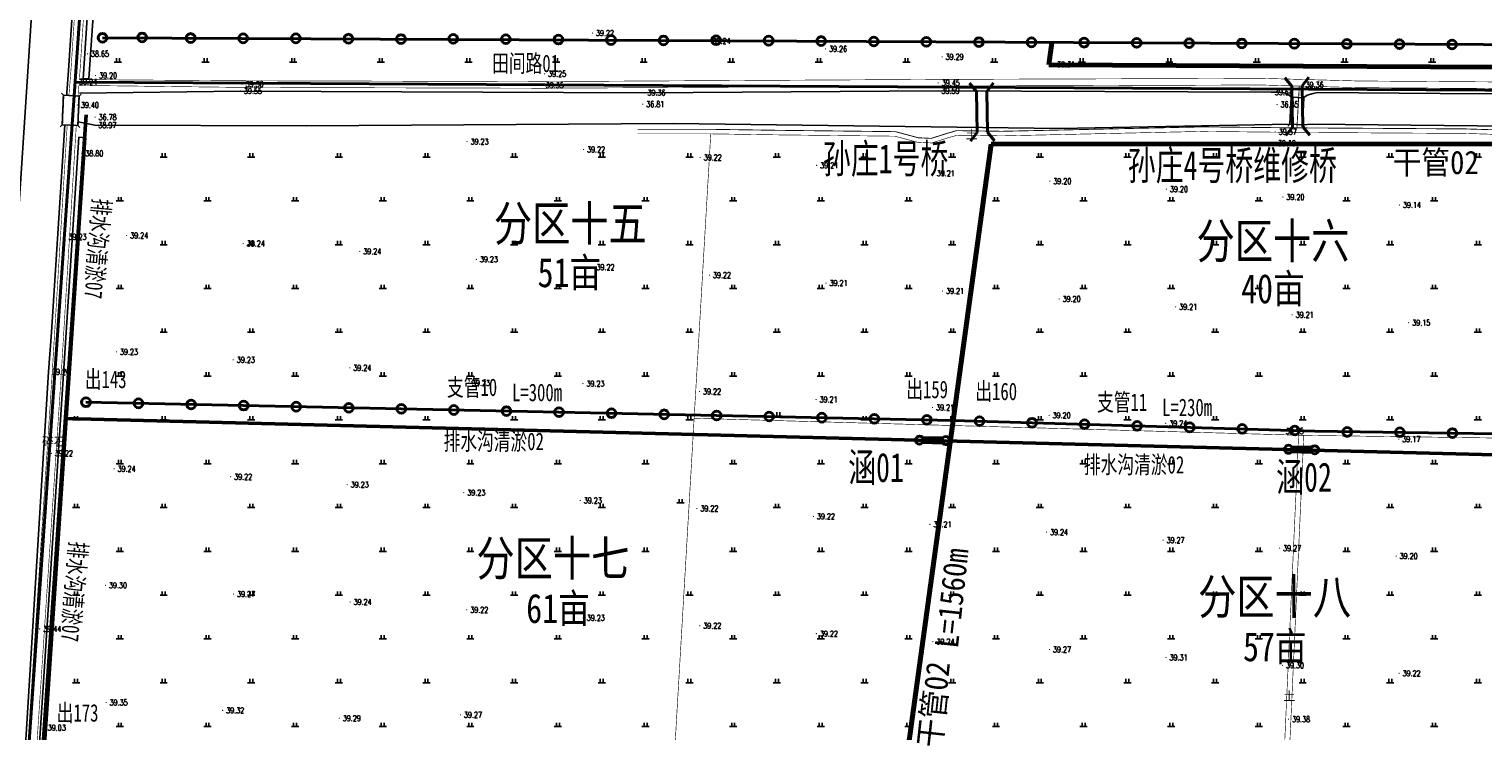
# Model space of a CAD drawing. Extents: x 464172 to 473094, y 3847158 to 3855433.
# Tile 18 of 98: x 466100 to 466597, y 3850614 to 3850854. Entities that reach past the tile are written whole.
import ezdxf
from ezdxf.enums import TextEntityAlignment as Align

# ---------------------------------------------------------------- set-up
doc = ezdxf.new("R2010")
doc.units = 0
for name, pattern in [('X1', [5, 4, -1]), ('X2', [10, 8, -2]), ('X3', [5, 4, -1]), ('X31', [1.8, 1.2, -0.6])]:
    doc.linetypes.add(name, pattern=pattern)
doc.layers.get('0').update_dxf_attribs({"linetype": 'CONTINUOUS'})
doc.layers.add('ASSIST', color=7, linetype='CONTINUOUS', plot=False)
for name, color, linetype in [('DLSS', 4, 'CONTINUOUS'), ('DMTZ', 3, 'CONTINUOUS'), ('GCD', 9, 'CONTINUOUS'), ('SXSS', 5, 'CONTINUOUS'), ('ZBTZ', 8, 'CONTINUOUS'), ('排水沟', 5, 'CONTINUOUS'), ('道路', 4, 'CONTINUOUS')]:
    doc.layers.add(name, color=color, linetype=linetype)
for name, color, linetype, lineweight in [('出水口', 3, 'CONTINUOUS', 30), ('干管', 1, 'CONTINUOUS', 30), ('支管', 3, 'CONTINUOUS', 30)]:
    doc.layers.add(name, color=color, linetype=linetype, lineweight=lineweight)
doc.styles.add('HZ', font='rs.shx', dxfattribs={"width": 0.8, "bigfont": 'hztxt.shx'})
doc.styles.get("Standard").update_dxf_attribs({"font": 'rs.shx', "bigfont": 'hztxt.shx'})
doc.styles.add('黑体', font='simhei.ttf')
doc.linetypes.add('10411', pattern='A,2,[150,AAA.SHX,S=1,R=0,X=0,Y=1],2,[151,AAA.SHX,S=1,R=0,X=0,Y=3],1e-11', length=4)
doc.linetypes.add('712B', pattern='A,4,-1,4,-1,4,-1,[167,AAA.SHX,S=0.5,R=0,X=0,Y=0],8,[168,AAA.SHX,S=0.5,R=0,X=0,Y=0],-1', length=24)

# ---------------------------------------------------------------- blocks, each defined once
blk = doc.blocks.new('GC200')
at = {"linetype": 'Continuous', "const_width": 0.2, "flags": 128}
blk.add_lwpolyline([(-0.1, 0, 1), (0.1, 0, 1)], format="xyb", close=True, dxfattribs=at)
blk = doc.blocks.new('gc119')
for p, q in [((-1.25, 0), (1.25, 0)), ((-0.5, 1.3), (-0.5, 0)), ((0.5, 1.3), (0.5, 0))]:
    blk.add_line(p, q)
blk = doc.blocks.new('1243124123')
at = {"layer": 'ASSIST', "color": 8, "linetype": 'Continuous', "flags": 128}
for points in [[(117.16, -299.84), (117.59, -289.76), (122.95, -289.99), (122.53, -300.07)], [(537.52, -299.6), (537.99, -290.34), (542.29, -290.56), (541.82, -299.82)]]:
    blk.add_lwpolyline(points, close=True, dxfattribs=at)
at = {"layer": 'DLSS', "color": 8, "linetype": 'X2', "const_width": 0.2, "flags": 128}
for points in [[(132.09, -73.33), (132.88, -73.38), (132.94, -73.64), (132.2, -86.78), (129.34, -141.14), (120.15, -281.27), (119.54, -288.87), (119.48, -289.84)], [(123.02, -284.37), (179.83, -284.78), (281.5, -285.05), (417.12, -284.3), (527.73, -283.94), (561.15, -284.85), (714.58, -285.9), (778.15, -285.97), (868.6, -288.05), (884.47, -288.39)], [(61.33, -1157.61), (77.06, -936.6), (83.37, -865.99), (92.48, -705.64), (93.41, -696.15), (105.6, -508.68), (113.49, -388.89), (118.87, -299.91)], [(533.62, -557.72), (533.68, -556.91), (540.51, -406.11)]]:
    blk.add_lwpolyline(points, dxfattribs=at)
at = {"layer": 'DLSS', "color": 8, "linetype": 'Continuous', "const_width": 0.2, "flags": 128}
for points in [[(893.98, -125.66), (773.28, -117.29), (567.36, -103.23), (485.48, -97.16), (326.65, -85.7), (182.32, -74.99), (137.51, -73.31), (136.35, -73.49), (135.88, -73.71), (135.31, -86.95), (132.44, -141.32), (123.25, -281.49), (123.02, -284.37)], [(122.86, -286.36), (122.64, -289.09), (122.59, -289.97)], [(122.86, -286.36), (179.81, -287.06), (281.51, -287.33), (417.13, -286.58), (527.7, -286.22), (561.11, -287.13), (714.57, -288.18), (778.12, -288.25), (868.55, -290.33), (882.52, -290.45), (884.3, -290.62), (884.74, -290.86), (884.7, -291.69)], [(121.98, -300.05), (116.59, -389.08), (108.7, -508.88), (108.46, -512.58)], [(314.24, -302.94), (338.66, -302.94), (361.61, -303.29), (402.26, -303.75), (410, -305.83), (414.91, -306.07), (420.16, -304.4), (423.6, -303.41), (438.9, -303.64), (507.71, -302.11), (539.31, -302.45), (567.6, -302.63), (597.62, -302.81), (615.93, -303.38)], [(527.13, -698.86), (527.13, -698.86), (527.13, -698.86), (530.04, -628.64), (535.45, -557.02), (542.29, -406.19)]]:
    blk.add_lwpolyline(points, dxfattribs=at)
at = {"layer": 'DLSS', "color": 8, "linetype": 'X3', "const_width": 0.3, "flags": 128}
for points in [[(539.94, -300.9), (540.75, -286.58)], [(314.24, -301.39), (338.67, -301.39), (361.63, -301.73), (402.47, -302.2), (410.24, -304.28), (414.71, -304.51), (419.71, -302.92), (423.39, -301.85), (438.89, -302.08), (507.7, -300.56), (539.32, -300.9), (567.61, -301.07), (597.65, -301.26), (615.99, -301.82), (634.75, -302.76), (669.12, -302.22), (698.29, -302.06), (739.16, -302.8), (805.25, -301.73), (859.51, -304.57), (865.41, -306.12), (869.49, -306.74), (871.75, -306.22), (876.63, -304.59), (884.12, -303.67)]]:
    blk.add_lwpolyline(points, dxfattribs=at)
at = {"layer": 'DMTZ', "color": 8, "linetype": '10411', "flags": 128}
for points in [[(115.88, -121.01), (115.88, -121.01), (90.44, -508.28), (81.7, -695.1), (80.63, -704.33), (78.18, -725.44), (68.48, -862.65), (59.11, -957.06), (46.87, -1144.14)], [(118.7, -289.81), (118.76, -288.82), (119.37, -281.21), (128.56, -141.09), (129.18, -121.48)], [(537.99, -290.34), (537.31, -289.72), (536.5, -289.29), (535.12, -288.82), (533.43, -288.63), (531.16, -288.69), (417.04, -288.19), (316.37, -288.85), (178.18, -288.28), (123.04, -289)], [(884.36, -291.67), (881.85, -291.32), (875.68, -291.03), (798.86, -289.65), (697.33, -289.35), (588.98, -289.17), (546.93, -288.82), (545.49, -289.12), (543.44, -289.76), (542.3, -290.47)], [(91.52, -705.6), (92.63, -696.09), (104.82, -508.62), (112.47, -384.47), (113.52, -370.88), (118.05, -299.88)], [(122.58, -298.84), (128.34, -299.95), (200.83, -300.15), (326.49, -299.35), (458.81, -301.15), (537.52, -299.6)], [(541.82, -299.82), (545.21, -299.67), (669.29, -300.84), (828.88, -301.29), (879.84, -301.25), (884.05, -301.12), (884.05, -301.12)]]:
    blk.add_lwpolyline(points, dxfattribs=at)
at = {"layer": 'SXSS', "color": 8, "linetype": 'Continuous'}
for p, q in [((117.59, -289.76), (116.91, -289.03)), ((117.59, -289.76), (122.95, -289.99)), ((122.95, -289.99), (123.69, -289.31)), ((537.99, -290.34), (537.32, -289.6)), ((537.99, -290.34), (542.29, -290.56)), ((542.29, -290.56), (543.03, -289.89)), ((117.16, -299.84), (116.43, -300.52)), ((117.16, -299.84), (122.53, -300.07)), ((122.53, -300.07), (123.2, -300.8)), ((537.52, -299.6), (536.78, -300.27)), ((537.52, -299.6), (541.82, -299.82)), ((541.82, -299.82), (542.49, -300.56))]:
    blk.add_line(p, q, dxfattribs=at)
at = {"layer": 'SXSS', "color": 8, "linetype": 'Continuous', "flags": 128}
for points, elevation in [([(137.41, -121.81), (126.25, -284.08), (124.34, -284.06), (135.5, -113.39), (136.98, -91.22), (139.1, -91.28), (137.75, -112.66)], 38.82), ([(122.84, -304.1), (109.44, -511.74), (111.42, -511.87), (125.22, -304.27)], 39.25)]:
    blk.add_lwpolyline(points, close=True, dxfattribs=dict(at, elevation=elevation))
at = {"layer": 'SXSS', "color": 8, "linetype": 'X31'}
for points in [[(117.16, -299.84), (117.59, -289.76)], [(122.95, -289.99), (122.53, -300.07)], [(537.52, -299.6), (537.99, -290.34)], [(542.29, -290.56), (541.82, -299.82)]]:
    blk.add_lwpolyline(points, dxfattribs=at)
at = {"layer": 'ZBTZ', "color": 8, "linetype": 'Continuous', "const_width": 0.2, "flags": 128}
for points in [[(339.23, -302.95), (325.83, -532.12)], [(542.29, -406.19), (333.54, -400.35)], [(542.29, -406.19), (650.86, -407.7), (649.5, -458.13)]]:
    blk.add_lwpolyline(points, dxfattribs=at)
at = {"layer": 'GCD', "color": 8, "linetype": 'Continuous'}
ref = blk.add_blockref('GC200', (298.71, -268.43, 39.22), dxfattribs=at)
ref.add_attrib('height', '39.22', dxfattribs={"linetype": 'Continuous', "height": 2, "style": 'HZ', "width": 0.8}).set_placement((299.91, -268.43), align=Align.MIDDLE_LEFT)
ref = blk.add_blockref('GC200', (338.62, -271.14, 39.24), dxfattribs=at)
ref.add_attrib('height', '39.24', dxfattribs={"linetype": 'Continuous', "height": 2, "style": 'HZ', "width": 0.8}).set_placement((339.82, -271.14), align=Align.MIDDLE_LEFT)
ref = blk.add_blockref('GC200', (378.53, -273.86, 39.26), dxfattribs=at)
ref.add_attrib('height', '39.26', dxfattribs={"linetype": 'Continuous', "height": 2, "style": 'HZ', "width": 0.8}).set_placement((379.73, -273.86), align=Align.MIDDLE_LEFT)
ref = blk.add_blockref('GC200', (125.81, -275.54, 38.65), dxfattribs=at)
ref.add_attrib('height', '38.65', dxfattribs={"linetype": 'Continuous', "height": 2, "style": 'HZ', "width": 0.8}).set_placement((127.01, -275.54), align=Align.MIDDLE_LEFT)
ref = blk.add_blockref('GC200', (418.44, -276.57, 39.29), dxfattribs=at)
ref.add_attrib('height', '39.29', dxfattribs={"linetype": 'Continuous', "height": 2, "style": 'HZ', "width": 0.8}).set_placement((419.64, -276.57), align=Align.MIDDLE_LEFT)
ref = blk.add_blockref('GC200', (456.58, -279.17, 39.31), dxfattribs=at)
ref.add_attrib('height', '39.31', dxfattribs={"linetype": 'Continuous', "height": 2, "style": 'HZ', "width": 0.8}).set_placement((457.78, -279.17), align=Align.MIDDLE_LEFT)
ref = blk.add_blockref('GC200', (128.58, -282.98, 39.2), dxfattribs=at)
ref.add_attrib('height', '39.20', dxfattribs={"linetype": 'Continuous', "height": 2, "style": 'HZ', "width": 0.8}).set_placement((129.78, -282.98), align=Align.MIDDLE_LEFT)
ref = blk.add_blockref('GC200', (282.34, -282.4, 39.25), dxfattribs=at)
ref.add_attrib('height', '39.25', dxfattribs={"linetype": 'Continuous', "height": 2, "style": 'HZ', "width": 0.8}).set_placement((283.54, -282.4), align=Align.MIDDLE_LEFT)
ref = blk.add_blockref('GC200', (121.73, -285.15, 39.24), dxfattribs=at)
ref.add_attrib('height', '39.24', dxfattribs={"linetype": 'Continuous', "height": 2, "style": 'HZ', "width": 0.8}).set_placement((122.93, -285.15), align=Align.MIDDLE_LEFT)
ref = blk.add_blockref('GC200', (178.18, -288.28, 39.55), dxfattribs=at)
ref.add_attrib('height', '39.55', dxfattribs={"linetype": 'Continuous', "height": 2, "style": 'HZ', "width": 0.8}).set_placement((179.38, -288.28), align=Align.MIDDLE_LEFT)
ref = blk.add_blockref('GC200', (178.75, -285.92, 39.3), dxfattribs=at)
ref.add_attrib('height', '39.30', dxfattribs={"linetype": 'Continuous', "height": 2, "style": 'HZ', "width": 0.8}).set_placement((179.95, -285.92), align=Align.MIDDLE_LEFT)
ref = blk.add_blockref('GC200', (281.5, -286.32, 39.35), dxfattribs=at)
ref.add_attrib('height', '39.35', dxfattribs={"linetype": 'Continuous', "height": 2, "style": 'HZ', "width": 0.8}).set_placement((282.7, -286.32), align=Align.MIDDLE_LEFT)
ref = blk.add_blockref('GC200', (316.37, -288.85, 39.36), dxfattribs=at)
ref.add_attrib('height', '39.36', dxfattribs={"linetype": 'Continuous', "height": 2, "style": 'HZ', "width": 0.8}).set_placement((317.57, -288.85), align=Align.MIDDLE_LEFT)
ref = blk.add_blockref('GC200', (417.04, -288.19, 39.59), dxfattribs=at)
ref.add_attrib('height', '39.59', dxfattribs={"linetype": 'Continuous', "height": 2, "style": 'HZ', "width": 0.8}).set_placement((418.24, -288.19), align=Align.MIDDLE_LEFT)
ref = blk.add_blockref('GC200', (417.12, -285.5, 39.45), dxfattribs=at)
ref.add_attrib('height', '39.45', dxfattribs={"linetype": 'Continuous', "height": 2, "style": 'HZ', "width": 0.8}).set_placement((418.32, -285.5), align=Align.MIDDLE_LEFT)
ref = blk.add_blockref('GC200', (531.16, -288.69, 39.64), dxfattribs=at)
ref.add_attrib('height', '39.64', dxfattribs={"linetype": 'Continuous', "height": 2, "style": 'HZ', "width": 0.8}).set_placement((532.36, -288.69), align=Align.MIDDLE_LEFT)
ref = blk.add_blockref('GC200', (541.72, -286.16, 39.36), dxfattribs=at)
ref.add_attrib('height', '39.36', dxfattribs={"linetype": 'Continuous', "height": 2, "style": 'HZ', "width": 0.8}).set_placement((542.92, -286.16), align=Align.MIDDLE_LEFT)
ref = blk.add_blockref('GC200', (122.33, -293.09, 39.4), dxfattribs=at)
ref.add_attrib('height', '39.40', dxfattribs={"linetype": 'Continuous', "height": 2, "style": 'HZ', "width": 0.8}).set_placement((123.53, -293.09), align=Align.MIDDLE_LEFT)
ref = blk.add_blockref('GC200', (315.94, -292.79, 36.81), dxfattribs=at)
ref.add_attrib('height', '36.81', dxfattribs={"linetype": 'Continuous', "height": 2, "style": 'HZ', "width": 0.8}).set_placement((317.14, -292.79), align=Align.MIDDLE_LEFT)
ref = blk.add_blockref('GC200', (533.14, -292.88, 36.85), dxfattribs=at)
ref.add_attrib('height', '36.85', dxfattribs={"linetype": 'Continuous', "height": 2, "style": 'HZ', "width": 0.8}).set_placement((534.34, -292.88), align=Align.MIDDLE_LEFT)
ref = blk.add_blockref('GC200', (128.43, -297.22, 36.78), dxfattribs=at)
ref.add_attrib('height', '36.78', dxfattribs={"linetype": 'Continuous', "height": 2, "style": 'HZ', "width": 0.8}).set_placement((129.63, -297.22), align=Align.MIDDLE_LEFT)
ref = blk.add_blockref('GC200', (128.34, -299.95, 38.97), dxfattribs=at)
ref.add_attrib('height', '38.97', dxfattribs={"linetype": 'Continuous', "height": 2, "style": 'HZ', "width": 0.8}).set_placement((129.54, -299.95), align=Align.MIDDLE_LEFT)
ref = blk.add_blockref('GC200', (532.51, -302.27, 39.37), dxfattribs=at)
ref.add_attrib('height', '39.37', dxfattribs={"linetype": 'Continuous', "height": 2, "style": 'HZ', "width": 0.8}).set_placement((533.71, -302.27), align=Align.MIDDLE_LEFT)
ref = blk.add_blockref('GC200', (123.86, -309.64, 38.8), dxfattribs=at)
ref.add_attrib('height', '38.80', dxfattribs={"linetype": 'Continuous', "height": 2, "style": 'HZ', "width": 0.8}).set_placement((125.06, -309.64), align=Align.MIDDLE_LEFT)
ref = blk.add_blockref('GC200', (255.78, -305.6, 39.23), dxfattribs=at)
ref.add_attrib('height', '39.23', dxfattribs={"linetype": 'Continuous', "height": 2, "style": 'HZ', "width": 0.8}).set_placement((256.98, -305.6), align=Align.MIDDLE_LEFT)
ref = blk.add_blockref('GC200', (295.69, -308.31, 39.22), dxfattribs=at)
ref.add_attrib('height', '39.22', dxfattribs={"linetype": 'Continuous', "height": 2, "style": 'HZ', "width": 0.8}).set_placement((296.89, -308.31), align=Align.MIDDLE_LEFT)
ref = blk.add_blockref('GC200', (532.24, -306.15, 39.19), dxfattribs=at)
ref.add_attrib('height', '39.19', dxfattribs={"linetype": 'Continuous', "height": 2, "style": 'HZ', "width": 0.8}).set_placement((533.44, -306.15), align=Align.MIDDLE_LEFT)
ref = blk.add_blockref('GC200', (335.6, -311.03, 39.22), dxfattribs=at)
ref.add_attrib('height', '39.22', dxfattribs={"linetype": 'Continuous', "height": 2, "style": 'HZ', "width": 0.8}).set_placement((336.8, -311.03), align=Align.MIDDLE_LEFT)
ref = blk.add_blockref('GC200', (375.5, -313.74, 39.21), dxfattribs=at)
ref.add_attrib('height', '39.21', dxfattribs={"linetype": 'Continuous', "height": 2, "style": 'HZ', "width": 0.8}).set_placement((376.7, -313.74), align=Align.MIDDLE_LEFT)
ref = blk.add_blockref('GC200', (415.41, -316.46, 39.21), dxfattribs=at)
ref.add_attrib('height', '39.21', dxfattribs={"linetype": 'Continuous', "height": 2, "style": 'HZ', "width": 0.8}).set_placement((416.61, -316.46), align=Align.MIDDLE_LEFT)
ref = blk.add_blockref('GC200', (455.32, -319.17, 39.2), dxfattribs=at)
ref.add_attrib('height', '39.20', dxfattribs={"linetype": 'Continuous', "height": 2, "style": 'HZ', "width": 0.8}).set_placement((456.52, -319.17), align=Align.MIDDLE_LEFT)
ref = blk.add_blockref('GC200', (495.23, -321.89, 39.2), dxfattribs=at)
ref.add_attrib('height', '39.20', dxfattribs={"linetype": 'Continuous', "height": 2, "style": 'HZ', "width": 0.8}).set_placement((496.43, -321.89), align=Align.MIDDLE_LEFT)
ref = blk.add_blockref('GC200', (535.14, -324.6, 39.2), dxfattribs=at)
ref.add_attrib('height', '39.20', dxfattribs={"linetype": 'Continuous', "height": 2, "style": 'HZ', "width": 0.8}).set_placement((536.34, -324.6), align=Align.MIDDLE_LEFT)
ref = blk.add_blockref('GC200', (575.04, -327.32, 39.14), dxfattribs=at)
ref.add_attrib('height', '39.14', dxfattribs={"linetype": 'Continuous', "height": 2, "style": 'HZ', "width": 0.8}).set_placement((576.24, -327.32), align=Align.MIDDLE_LEFT)
ref = blk.add_blockref('GC200', (118.1, -338.24, 39.23), dxfattribs=at)
ref.add_attrib('height', '39.23', dxfattribs={"linetype": 'Continuous', "height": 2, "style": 'HZ', "width": 0.8}).set_placement((119.3, -338.24), align=Align.MIDDLE_LEFT)
ref = blk.add_blockref('GC200', (139.23, -337.76, 39.24), dxfattribs=at)
ref.add_attrib('height', '39.24', dxfattribs={"linetype": 'Continuous', "height": 2, "style": 'HZ', "width": 0.8}).set_placement((140.43, -337.76), align=Align.MIDDLE_LEFT)
ref = blk.add_blockref('GC200', (179.14, -340.48, 39.24), dxfattribs=at)
ref.add_attrib('height', '39.24', dxfattribs={"linetype": 'Continuous', "height": 2, "style": 'HZ', "width": 0.8}).set_placement((180.34, -340.48), align=Align.MIDDLE_LEFT)
ref = blk.add_blockref('GC200', (219.05, -343.19, 39.24), dxfattribs=at)
ref.add_attrib('height', '39.24', dxfattribs={"linetype": 'Continuous', "height": 2, "style": 'HZ', "width": 0.8}).set_placement((220.25, -343.19), align=Align.MIDDLE_LEFT)
ref = blk.add_blockref('GC200', (258.96, -345.91, 39.23), dxfattribs=at)
ref.add_attrib('height', '39.23', dxfattribs={"linetype": 'Continuous', "height": 2, "style": 'HZ', "width": 0.8}).set_placement((260.16, -345.91), align=Align.MIDDLE_LEFT)
ref = blk.add_blockref('GC200', (298.87, -348.62, 39.22), dxfattribs=at)
ref.add_attrib('height', '39.22', dxfattribs={"linetype": 'Continuous', "height": 2, "style": 'HZ', "width": 0.8}).set_placement((300.07, -348.62), align=Align.MIDDLE_LEFT)
ref = blk.add_blockref('GC200', (338.77, -351.34, 39.22), dxfattribs=at)
ref.add_attrib('height', '39.22', dxfattribs={"linetype": 'Continuous', "height": 2, "style": 'HZ', "width": 0.8}).set_placement((339.97, -351.34), align=Align.MIDDLE_LEFT)
ref = blk.add_blockref('GC200', (378.68, -354.05, 39.21), dxfattribs=at)
ref.add_attrib('height', '39.21', dxfattribs={"linetype": 'Continuous', "height": 2, "style": 'HZ', "width": 0.8}).set_placement((379.88, -354.05), align=Align.MIDDLE_LEFT)
ref = blk.add_blockref('GC200', (418.59, -356.77, 39.21), dxfattribs=at)
ref.add_attrib('height', '39.21', dxfattribs={"linetype": 'Continuous', "height": 2, "style": 'HZ', "width": 0.8}).set_placement((419.79, -356.77), align=Align.MIDDLE_LEFT)
ref = blk.add_blockref('GC200', (458.5, -359.48, 39.2), dxfattribs=at)
ref.add_attrib('height', '39.20', dxfattribs={"linetype": 'Continuous', "height": 2, "style": 'HZ', "width": 0.8}).set_placement((459.7, -359.48), align=Align.MIDDLE_LEFT)
ref = blk.add_blockref('GC200', (498.4, -362.2, 39.21), dxfattribs=at)
ref.add_attrib('height', '39.21', dxfattribs={"linetype": 'Continuous', "height": 2, "style": 'HZ', "width": 0.8}).set_placement((499.6, -362.2), align=Align.MIDDLE_LEFT)
ref = blk.add_blockref('GC200', (538.31, -364.91, 39.21), dxfattribs=at)
ref.add_attrib('height', '39.21', dxfattribs={"linetype": 'Continuous', "height": 2, "style": 'HZ', "width": 0.8}).set_placement((539.51, -364.91), align=Align.MIDDLE_LEFT)
ref = blk.add_blockref('GC200', (578.22, -367.63, 39.15), dxfattribs=at)
ref.add_attrib('height', '39.15', dxfattribs={"linetype": 'Continuous', "height": 2, "style": 'HZ', "width": 0.8}).set_placement((579.42, -367.63), align=Align.MIDDLE_LEFT)
ref = blk.add_blockref('GC200', (135.73, -377.62, 39.23), dxfattribs=at)
ref.add_attrib('height', '39.23', dxfattribs={"linetype": 'Continuous', "height": 2, "style": 'HZ', "width": 0.8}).set_placement((136.93, -377.62), align=Align.MIDDLE_LEFT)
ref = blk.add_blockref('GC200', (175.74, -380.34, 39.23), dxfattribs=at)
ref.add_attrib('height', '39.23', dxfattribs={"linetype": 'Continuous', "height": 2, "style": 'HZ', "width": 0.8}).set_placement((176.94, -380.34), align=Align.MIDDLE_LEFT)
ref = blk.add_blockref('GC200', (215.64, -383.05, 39.24), dxfattribs=at)
ref.add_attrib('height', '39.24', dxfattribs={"linetype": 'Continuous', "height": 2, "style": 'HZ', "width": 0.8}).set_placement((216.84, -383.05), align=Align.MIDDLE_LEFT)
ref = blk.add_blockref('GC200', (112.47, -384.47, 39.2), dxfattribs=at)
ref.add_attrib('height', '39.20', dxfattribs={"linetype": 'Continuous', "height": 2, "style": 'HZ', "width": 0.8}).set_placement((113.67, -384.47), align=Align.MIDDLE_LEFT)
ref = blk.add_blockref('GC200', (256.25, -388.24, 39.23), dxfattribs=at)
ref.add_attrib('height', '39.23', dxfattribs={"linetype": 'Continuous', "height": 2, "style": 'HZ', "width": 0.8}).set_placement((257.45, -388.24), align=Align.MIDDLE_LEFT)
ref = blk.add_blockref('GC200', (295.46, -388.48, 39.23), dxfattribs=at)
ref.add_attrib('height', '39.23', dxfattribs={"linetype": 'Continuous', "height": 2, "style": 'HZ', "width": 0.8}).set_placement((296.66, -388.48), align=Align.MIDDLE_LEFT)
ref = blk.add_blockref('GC200', (335.37, -391.2, 39.22), dxfattribs=at)
ref.add_attrib('height', '39.22', dxfattribs={"linetype": 'Continuous', "height": 2, "style": 'HZ', "width": 0.8}).set_placement((336.57, -391.2), align=Align.MIDDLE_LEFT)
ref = blk.add_blockref('GC200', (375.28, -393.91, 39.21), dxfattribs=at)
ref.add_attrib('height', '39.21', dxfattribs={"linetype": 'Continuous', "height": 2, "style": 'HZ', "width": 0.8}).set_placement((376.48, -393.91), align=Align.MIDDLE_LEFT)
ref = blk.add_blockref('GC200', (415.18, -396.63, 39.21), dxfattribs=at)
ref.add_attrib('height', '39.21', dxfattribs={"linetype": 'Continuous', "height": 2, "style": 'HZ', "width": 0.8}).set_placement((416.38, -396.63), align=Align.MIDDLE_LEFT)
ref = blk.add_blockref('GC200', (455.09, -399.34, 39.2), dxfattribs=at)
ref.add_attrib('height', '39.20', dxfattribs={"linetype": 'Continuous', "height": 2, "style": 'HZ', "width": 0.8}).set_placement((456.29, -399.34), align=Align.MIDDLE_LEFT)
ref = blk.add_blockref('GC200', (495, -402.06, 39.24), dxfattribs=at)
ref.add_attrib('height', '39.24', dxfattribs={"linetype": 'Continuous', "height": 2, "style": 'HZ', "width": 0.8}).set_placement((496.2, -402.06), align=Align.MIDDLE_LEFT)
ref = blk.add_blockref('GC200', (534.91, -404.77, 39.25), dxfattribs=at)
ref.add_attrib('height', '39.25', dxfattribs={"linetype": 'Continuous', "height": 2, "style": 'HZ', "width": 0.8}).set_placement((536.11, -404.77), align=Align.MIDDLE_LEFT)
ref = blk.add_blockref('GC200', (574.81, -407.49, 39.17), dxfattribs=at)
ref.add_attrib('height', '39.17', dxfattribs={"linetype": 'Continuous', "height": 2, "style": 'HZ', "width": 0.8}).set_placement((576.01, -407.49), align=Align.MIDDLE_LEFT)
ref = blk.add_blockref('GC200', (113.44, -412.34, 39.22), dxfattribs=at)
ref.add_attrib('height', '39.22', dxfattribs={"linetype": 'Continuous', "height": 2, "style": 'HZ', "width": 0.8}).set_placement((114.64, -412.34), align=Align.MIDDLE_LEFT)
ref = blk.add_blockref('GC200', (134.92, -417.66, 39.24), dxfattribs=at)
ref.add_attrib('height', '39.24', dxfattribs={"linetype": 'Continuous', "height": 2, "style": 'HZ', "width": 0.8}).set_placement((136.12, -417.66), align=Align.MIDDLE_LEFT)
ref = blk.add_blockref('GC200', (174.83, -420.37, 39.22), dxfattribs=at)
ref.add_attrib('height', '39.22', dxfattribs={"linetype": 'Continuous', "height": 2, "style": 'HZ', "width": 0.8}).set_placement((176.03, -420.37), align=Align.MIDDLE_LEFT)
ref = blk.add_blockref('GC200', (214.74, -423.08, 39.23), dxfattribs=at)
ref.add_attrib('height', '39.23', dxfattribs={"linetype": 'Continuous', "height": 2, "style": 'HZ', "width": 0.8}).set_placement((215.94, -423.08), align=Align.MIDDLE_LEFT)
ref = blk.add_blockref('GC200', (254.65, -425.8, 39.23), dxfattribs=at)
ref.add_attrib('height', '39.23', dxfattribs={"linetype": 'Continuous', "height": 2, "style": 'HZ', "width": 0.8}).set_placement((255.85, -425.8), align=Align.MIDDLE_LEFT)
ref = blk.add_blockref('GC200', (294.55, -428.51, 39.23), dxfattribs=at)
ref.add_attrib('height', '39.23', dxfattribs={"linetype": 'Continuous', "height": 2, "style": 'HZ', "width": 0.8}).set_placement((295.75, -428.51), align=Align.MIDDLE_LEFT)
ref = blk.add_blockref('GC200', (334.46, -431.23, 39.22), dxfattribs=at)
ref.add_attrib('height', '39.22', dxfattribs={"linetype": 'Continuous', "height": 2, "style": 'HZ', "width": 0.8}).set_placement((335.66, -431.23), align=Align.MIDDLE_LEFT)
ref = blk.add_blockref('GC200', (374.37, -433.94, 39.22), dxfattribs=at)
ref.add_attrib('height', '39.22', dxfattribs={"linetype": 'Continuous', "height": 2, "style": 'HZ', "width": 0.8}).set_placement((375.57, -433.94), align=Align.MIDDLE_LEFT)
ref = blk.add_blockref('GC200', (414.28, -436.66, 39.21), dxfattribs=at)
ref.add_attrib('height', '39.21', dxfattribs={"linetype": 'Continuous', "height": 2, "style": 'HZ', "width": 0.8}).set_placement((415.48, -436.66), align=Align.MIDDLE_LEFT)
ref = blk.add_blockref('GC200', (454.19, -439.37, 39.24), dxfattribs=at)
ref.add_attrib('height', '39.24', dxfattribs={"linetype": 'Continuous', "height": 2, "style": 'HZ', "width": 0.8}).set_placement((455.39, -439.37), align=Align.MIDDLE_LEFT)
ref = blk.add_blockref('GC200', (494.09, -442.09, 39.27), dxfattribs=at)
ref.add_attrib('height', '39.27', dxfattribs={"linetype": 'Continuous', "height": 2, "style": 'HZ', "width": 0.8}).set_placement((495.29, -442.09), align=Align.MIDDLE_LEFT)
ref = blk.add_blockref('GC200', (534, -444.8, 39.27), dxfattribs=at)
ref.add_attrib('height', '39.27', dxfattribs={"linetype": 'Continuous', "height": 2, "style": 'HZ', "width": 0.8}).set_placement((535.2, -444.8), align=Align.MIDDLE_LEFT)
ref = blk.add_blockref('GC200', (573.91, -447.52, 39.2), dxfattribs=at)
ref.add_attrib('height', '39.20', dxfattribs={"linetype": 'Continuous', "height": 2, "style": 'HZ', "width": 0.8}).set_placement((575.11, -447.52), align=Align.MIDDLE_LEFT)
ref = blk.add_blockref('GC200', (131.97, -457.55, 39.3), dxfattribs=at)
ref.add_attrib('height', '39.30', dxfattribs={"linetype": 'Continuous', "height": 2, "style": 'HZ', "width": 0.8}).set_placement((133.17, -457.55), align=Align.MIDDLE_LEFT)
ref = blk.add_blockref('GC200', (175.84, -460.53, 39.27), dxfattribs=at)
ref.add_attrib('height', '39.27', dxfattribs={"linetype": 'Continuous', "height": 2, "style": 'HZ', "width": 0.8}).set_placement((177.04, -460.53), align=Align.MIDDLE_LEFT)
ref = blk.add_blockref('GC200', (215.75, -463.25, 39.24), dxfattribs=at)
ref.add_attrib('height', '39.24', dxfattribs={"linetype": 'Continuous', "height": 2, "style": 'HZ', "width": 0.8}).set_placement((216.95, -463.25), align=Align.MIDDLE_LEFT)
ref = blk.add_blockref('GC200', (255.66, -465.96, 39.22), dxfattribs=at)
ref.add_attrib('height', '39.22', dxfattribs={"linetype": 'Continuous', "height": 2, "style": 'HZ', "width": 0.8}).set_placement((256.86, -465.96), align=Align.MIDDLE_LEFT)
ref = blk.add_blockref('GC200', (295.56, -468.68, 39.23), dxfattribs=at)
ref.add_attrib('height', '39.23', dxfattribs={"linetype": 'Continuous', "height": 2, "style": 'HZ', "width": 0.8}).set_placement((296.76, -468.68), align=Align.MIDDLE_LEFT)
ref = blk.add_blockref('GC200', (109.45, -472.49, 39.44), dxfattribs=at)
ref.add_attrib('height', '39.44', dxfattribs={"linetype": 'Continuous', "height": 2, "style": 'HZ', "width": 0.8}).set_placement((110.65, -472.49), align=Align.MIDDLE_LEFT)
ref = blk.add_blockref('GC200', (335.47, -471.39, 39.22), dxfattribs=at)
ref.add_attrib('height', '39.22', dxfattribs={"linetype": 'Continuous', "height": 2, "style": 'HZ', "width": 0.8}).set_placement((336.67, -471.39), align=Align.MIDDLE_LEFT)
ref = blk.add_blockref('GC200', (375.38, -474.11, 39.22), dxfattribs=at)
ref.add_attrib('height', '39.22', dxfattribs={"linetype": 'Continuous', "height": 2, "style": 'HZ', "width": 0.8}).set_placement((376.58, -474.11), align=Align.MIDDLE_LEFT)
ref = blk.add_blockref('GC200', (415.29, -476.82, 39.24), dxfattribs=at)
ref.add_attrib('height', '39.24', dxfattribs={"linetype": 'Continuous', "height": 2, "style": 'HZ', "width": 0.8}).set_placement((416.49, -476.82), align=Align.MIDDLE_LEFT)
ref = blk.add_blockref('GC200', (455.2, -479.53, 39.27), dxfattribs=at)
ref.add_attrib('height', '39.27', dxfattribs={"linetype": 'Continuous', "height": 2, "style": 'HZ', "width": 0.8}).set_placement((456.4, -479.53), align=Align.MIDDLE_LEFT)
ref = blk.add_blockref('GC200', (495.1, -482.25, 39.31), dxfattribs=at)
ref.add_attrib('height', '39.31', dxfattribs={"linetype": 'Continuous', "height": 2, "style": 'HZ', "width": 0.8}).set_placement((496.3, -482.25), align=Align.MIDDLE_LEFT)
ref = blk.add_blockref('GC200', (535.01, -484.96, 39.3), dxfattribs=at)
ref.add_attrib('height', '39.30', dxfattribs={"linetype": 'Continuous', "height": 2, "style": 'HZ', "width": 0.8}).set_placement((536.21, -484.96), align=Align.MIDDLE_LEFT)
ref = blk.add_blockref('GC200', (574.92, -487.68, 39.22), dxfattribs=at)
ref.add_attrib('height', '39.22', dxfattribs={"linetype": 'Continuous', "height": 2, "style": 'HZ', "width": 0.8}).set_placement((576.12, -487.68), align=Align.MIDDLE_LEFT)
ref = blk.add_blockref('GC200', (132.19, -497.65, 39.35), dxfattribs=at)
ref.add_attrib('height', '39.35', dxfattribs={"linetype": 'Continuous', "height": 2, "style": 'HZ', "width": 0.8}).set_placement((133.39, -497.65), align=Align.MIDDLE_LEFT)
ref = blk.add_blockref('GC200', (172.1, -500.37, 39.32), dxfattribs=at)
ref.add_attrib('height', '39.32', dxfattribs={"linetype": 'Continuous', "height": 2, "style": 'HZ', "width": 0.8}).set_placement((173.3, -500.37), align=Align.MIDDLE_LEFT)
ref = blk.add_blockref('GC200', (212.01, -503.08, 39.29), dxfattribs=at)
ref.add_attrib('height', '39.29', dxfattribs={"linetype": 'Continuous', "height": 2, "style": 'HZ', "width": 0.8}).set_placement((213.21, -503.08), align=Align.MIDDLE_LEFT)
ref = blk.add_blockref('GC200', (253.51, -501.89, 39.27), dxfattribs=at)
ref.add_attrib('height', '39.27', dxfattribs={"linetype": 'Continuous', "height": 2, "style": 'HZ', "width": 0.8}).set_placement((254.71, -501.89), align=Align.MIDDLE_LEFT)
ref = blk.add_blockref('GC200', (537.07, -503.41, 39.38), dxfattribs=at)
ref.add_attrib('height', '39.38', dxfattribs={"linetype": 'Continuous', "height": 2, "style": 'HZ', "width": 0.8}).set_placement((538.27, -503.41), align=Align.MIDDLE_LEFT)
ref = blk.add_blockref('GC200', (111.02, -506.3, 39.03), dxfattribs=at)
ref.add_attrib('height', '39.03', dxfattribs={"linetype": 'Continuous', "height": 2, "style": 'HZ', "width": 0.8}).set_placement((112.22, -506.3), align=Align.MIDDLE_LEFT)
at = {"layer": 'ZBTZ', "color": 8, "linetype": 'Continuous'}
for p in [(136.25, -278.39), (166.25, -278.39), (196.25, -278.39), (226.25, -278.39), (256.25, -278.39), (286.25, -278.39), (316.25, -278.39), (346.25, -278.39), (376.25, -278.39), (406.25, -278.39), (436.25, -278.39), (466.25, -278.39), (496.25, -278.39), (526.25, -278.39), (556.25, -278.39), (586.25, -278.39), (151.9, -310.91), (181.9, -310.91), (211.9, -310.91), (241.9, -310.91), (271.9, -310.91), (301.9, -310.91), (331.9, -310.91), (361.9, -310.91), (391.9, -310.91), (421.9, -310.91), (451.9, -310.91), (481.9, -310.91), (511.9, -310.91), (541.9, -310.91), (571.9, -310.91), (601.9, -310.91), (136.9, -325.91), (166.9, -325.91), (196.9, -325.91), (226.9, -325.91), (256.9, -325.91), (286.9, -325.91), (316.9, -325.91), (346.9, -325.91), (376.9, -325.91), (406.9, -325.91), (436.9, -325.91), (466.9, -325.91), (496.9, -325.91), (526.9, -325.91), (556.9, -325.91), (586.9, -325.91), (151.9, -340.91), (181.9, -340.91), (211.9, -340.91), (241.9, -340.91), (271.9, -340.91), (301.9, -340.91), (331.9, -340.91), (361.9, -340.91), (391.9, -340.91), (421.9, -340.91), (451.9, -340.91), (481.9, -340.91), (511.9, -340.91), (541.9, -340.91), (571.9, -340.91), (601.9, -340.91), (136.9, -355.91), (166.9, -355.91), (196.9, -355.91), (226.9, -355.91), (256.9, -355.91), (286.9, -355.91), (316.9, -355.91), (346.9, -355.91), (376.9, -355.91), (406.9, -355.91), (436.9, -355.91), (466.9, -355.91), (496.9, -355.91), (526.9, -355.91), (556.9, -355.91), (586.9, -355.91), (151.9, -370.91), (181.9, -370.91), (211.9, -370.91), (241.9, -370.91), (271.9, -370.91), (301.9, -370.91), (331.9, -370.91), (361.9, -370.91), (391.9, -370.91), (421.9, -370.91), (451.9, -370.91), (481.9, -370.91), (511.9, -370.91), (541.9, -370.91), (571.9, -370.91), (601.9, -370.91), (136.9, -385.91), (166.9, -385.91), (196.9, -385.91), (226.9, -385.91), (256.9, -385.91), (286.9, -385.91), (316.9, -385.91), (346.9, -385.91), (376.9, -385.91), (406.9, -385.91), (436.9, -385.91), (466.9, -385.91), (496.9, -385.91), (526.9, -385.91), (556.9, -385.91), (586.9, -385.91), (121.9, -400.91), (151.9, -400.91), (181.9, -400.91), (211.9, -400.91), (241.9, -400.91), (271.9, -400.91), (301.9, -400.91), (331.9, -400.91), (362.4, -399.61), (391.9, -400.91), (421.9, -400.91), (451.9, -400.91), (481.9, -400.91), (511.9, -400.91), (541.9, -400.91), (571.9, -400.91), (601.9, -400.91), (136.9, -415.91), (166.9, -415.91), (196.9, -415.91), (226.9, -415.91), (256.9, -415.91), (286.9, -415.91), (316.9, -415.91), (346.9, -415.91), (376.9, -415.91), (406.9, -415.91), (436.9, -415.91), (466.9, -415.91), (496.9, -415.91), (526.9, -415.91), (556.9, -415.91), (586.9, -415.91), (328.89, -429.33), (121.9, -430.91), (151.9, -430.91), (181.9, -430.91), (211.9, -430.91), (241.9, -430.91), (271.9, -430.91), (301.9, -430.91), (361.9, -430.91), (391.9, -430.91), (421.9, -430.91), (451.9, -430.91), (481.9, -430.91), (511.9, -430.91), (571.9, -430.91), (601.9, -430.91), (136.9, -445.91), (166.9, -445.91), (196.9, -445.91), (226.9, -445.91), (256.9, -445.91), (286.9, -445.91), (316.9, -445.91), (346.9, -445.91), (376.9, -445.91), (406.9, -445.91), (436.9, -445.91), (466.9, -445.91), (496.9, -445.91), (526.9, -445.91), (556.9, -445.91), (586.9, -445.91), (121.9, -460.91), (151.9, -460.91), (181.9, -460.91), (211.9, -460.91), (241.9, -460.91), (271.9, -460.91), (301.9, -460.91), (331.9, -460.91), (361.9, -460.91), (391.9, -460.91), (421.9, -460.91), (451.9, -460.91), (481.9, -460.91), (511.9, -460.91), (541.9, -460.91), (571.9, -460.91), (601.9, -460.91), (136.9, -475.91), (166.9, -475.91), (196.9, -475.91), (226.9, -475.91), (256.9, -475.91), (286.9, -475.91), (316.9, -475.91), (346.9, -475.91), (376.9, -475.91), (406.9, -475.91), (436.9, -475.91), (466.9, -475.91), (496.9, -475.91), (526.9, -475.91), (556.9, -475.91), (586.9, -475.91), (121.9, -490.91), (151.9, -490.91), (181.9, -490.91), (211.9, -490.91), (241.9, -490.91), (271.9, -490.91), (301.9, -490.91), (331.9, -490.91), (361.9, -490.91), (391.9, -490.91), (421.9, -490.91), (451.9, -490.91), (481.9, -490.91), (511.9, -490.91), (541.9, -490.91), (571.9, -490.91), (601.9, -490.91), (136.9, -505.91), (166.9, -505.91), (196.9, -505.91), (226.9, -505.91), (256.9, -505.91), (286.9, -505.91), (316.9, -505.91), (346.9, -505.91), (376.9, -505.91), (406.9, -505.91), (436.9, -505.91), (466.9, -505.91), (496.9, -505.91), (526.9, -505.91), (556.9, -505.91), (586.9, -505.91)]:
    blk.add_blockref('gc119', p, dxfattribs=at)
at = {"layer": 'DLSS', "color": 8, "linetype": 'Continuous', "style": '黑体'}
for s, p in [('土', (428.58, -303)), ('碎石', (114.32, -408.29)), ('土', (537.32, -495.32))]:
    blk.add_text(s, height=3, dxfattribs=at).set_placement(p, align=Align.MIDDLE)
blk = doc.blocks.new('qiao')
at = {"color": 1, "lineweight": 40, "flags": 128}
for points in [[(-10.33, 2.02), (-14.5, 5.36)], [(-10.33, 2.02), (9.66, 2.02)], [(9.66, 2.02), (13.84, 5.36)], [(-10.33, -3.01), (-14.5, -6.35)], [(-10.33, -3.01), (9.66, -3.01)], [(9.66, -3.01), (13.84, -6.35)]]:
    blk.add_lwpolyline(points, dxfattribs=at)
blk = doc.blocks.new('han')
at = {"color": 1, "lineweight": 40, "flags": 128}
for points in [[(-9.7, 3.2), (10.3, 3.2)], [(-9.7, -1.9), (10.3, -1.9)]]:
    blk.add_lwpolyline(points, dxfattribs=at)
at = {"color": 1, "lineweight": 40}
for centre in [(-12.8, 0.7), (13.4, 0.7)]:
    blk.add_circle(centre, 4, dxfattribs=at)

msp = doc.modelspace()

# ---------------------------------------------------------------- linework, layer by layer
at = {"color": 221, "linetype": '712B', "lineweight": 40, "ltscale": 2, "flags": 128}
msp.add_lwpolyline([(466129.69, 3851042.89), (466054.52, 3849966.47), (466700.38, 3849940.82), (466706.35, 3849997.38), (466676.56, 3850003.39), (466707.66, 3850176.21), (466704.46, 3850176.73), (466730.92, 3850374.51), (466728.05, 3850425.3), (466943.88, 3850389.9), (466942.48, 3850321.51), (467106.76, 3850296.39), (467110.13, 3850296.82), (467095.11, 3850976.92)], close=True, dxfattribs=at)
at = {"layer": '出水口', "color": 3, "lineweight": 40}
for centre in [(466124.67, 3850851.3), (466138.24, 3850851.42), (466154.83, 3850851.2), (466172.81, 3850851.11), (466190.85, 3850851.11), (466208.85, 3850850.97), (466226.85, 3850850.84), (466244.75, 3850850.93), (466262.75, 3850850.79), (466280.75, 3850850.66), (466298.75, 3850850.53), (466316.75, 3850850.39), (466334.74, 3850850.44), (466352.74, 3850850.3), (466370.74, 3850850.17), (466388.74, 3850850.03), (466406.74, 3850849.9), (466424.74, 3850849.81), (466442.74, 3850849.72), (466460.74, 3850849.63), (466478.74, 3850849.54), (466496.74, 3850849.45), (466514.74, 3850849.36), (466532.74, 3850849.28), (466550.74, 3850849.19), (466568.74, 3850849.1), (466586.74, 3850849.01), (466118.99, 3850726.48), (466136.99, 3850726.1), (466154.98, 3850725.72), (466172.98, 3850725.34), (466190.98, 3850724.97), (466208.97, 3850724.59), (466226.97, 3850724.21), (466244.96, 3850723.84), (466262.96, 3850723.46), (466280.96, 3850723.08), (466298.95, 3850722.71), (466316.95, 3850722.33), (466334.94, 3850721.95), (466352.94, 3850721.58), (466370.94, 3850721.2), (466388.93, 3850720.82), (466406.93, 3850720.44), (466424.92, 3850719.99), (466442.92, 3850719.47), (466460.91, 3850718.94), (466478.9, 3850718.41), (466496.89, 3850717.89), (466514.88, 3850717.36), (466532.88, 3850716.83), (466550.87, 3850716.31), (466568.87, 3850716.2), (466586.87, 3850715.93)]:
    msp.add_circle(centre, 1.5, dxfattribs=at)
at = {"layer": '干管', "color": 1, "linetype": 'Continuous', "lineweight": 70, "flags": 128}
for points in [[(466448.63, 3850841.98), (466449.68, 3850849.69)], [(466448.63, 3850841.98), (466797.18, 3850840.25), (466939.35, 3850836.51), (467095.15, 3850835.95)], [(466428.94, 3850814.88), (466887.51, 3850814.99), (466887.95, 3850832.07), (467095.5, 3850832.09)], [(466315.85, 3849962.9), (466349.9, 3850240.26), (466428.94, 3850814.88)]]:
    msp.add_lwpolyline(points, dxfattribs=at)
at = {"layer": '排水沟', "linetype": 'Continuous', "lineweight": 50, "flags": 128}
for points in [[(466119.03, 3850824.93), (466103.85, 3850602.64), (466091.44, 3850414.04), (466082.11, 3850259.65), (466071.79, 3850131.9), (466060.52, 3849968.91)], [(466641.88, 3850707.5), (466111.77, 3850720.93)]]:
    msp.add_lwpolyline(points, dxfattribs=at)
at = {"layer": '支管', "color": 3, "lineweight": 40, "flags": 128}
for points in [[(466124.7, 3850851.3), (466433.74, 3850849.77)], [(466433.74, 3850849.77), (466784.74, 3850848.02), (466784.74, 3850848.02), (466784.74, 3850848.02)], [(466118.99, 3850726.53), (466415.91, 3850720.26)], [(466415.91, 3850720.26), (466539.72, 3850716.63), (466640.86, 3850715.12), (466640.86, 3850715.12)]]:
    msp.add_lwpolyline(points, dxfattribs=at)
at = {"layer": '道路', "linetype": 'Continuous', "lineweight": 40, "elevation": 39.24, "flags": 128}
msp.add_lwpolyline([(466115.42, 3850836.09), (466879.39, 3850831.76), (466881.19, 3850830.92), (467095.73, 3850829.89)], dxfattribs=at)

# ---------------------------------------------------------------- block references
at = {"linetype": 'Continuous'}
msp.add_blockref('1243124123', (465993.69, 3851121.34), dxfattribs=at)
at = {"color": 3, "lineweight": -3}
for name, p, xscale, yscale, zscale, rotation in [('qiao', (466425.41, 3850826.11, -37.5), 0.700000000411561, 0.7000000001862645, 0.7000000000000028, 91.03050294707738), ('qiao', (466533.45, 3850827.99), 0.700000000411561, 0.7000000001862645, 0.7000000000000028, 91.03050294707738), ('han', (466408.99, 3850713.67, 39.25), 0.3430000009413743, 0.3429999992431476, 0.3430000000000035, 178.8062129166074), ('han', (466535.13, 3850710.04, 39.25), 0.3430000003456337, 0.342999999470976, 0.3430000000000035, 358.8691443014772)]:
    msp.add_blockref(name, p, dxfattribs=dict(at, xscale=xscale, yscale=yscale, zscale=zscale, rotation=rotation))

# ---------------------------------------------------------------- texts
at = {"color": 1, "linetype": 'Continuous', "lineweight": 50, "attachment_point": 1}
for s, insert, char_height in [('{\\fSimHei|b0|i0|c134|p2;\\W0.7;孙庄1号桥}', (466371.32, 3850814.91, -37.5), 10), ('{\\fSimHei|b0|i0|c134|p2;\\W0.7;孙庄4号桥维修桥}', (466475.71, 3850812.62), 10), ('{\\fSimSun|b0|i0|c134|p2;\\W0.8;分区十五}', (466258.65, 3850793.7), 12), ('{\\fSimSun|b0|i0|c134|p2;\\W0.8;分区十六}', (466499.25, 3850787.7), 12), ('{\\fSimSun|b0|i0|c134|p2;\\W0.8;51亩}', (466273.62, 3850775.9), 10), ('{\\fSimSun|b0|i0|c134|p2;\\W0.8;40亩}', (466514.54, 3850770.38), 10), ('{\\fSimHei|b0|i0|c134|p2;\\W0.7;涵01}', (466379.97, 3850709.18), 10), ('{\\fSimHei|b0|i0|c134|p2;\\W0.7;涵02}', (466526.52, 3850705.86), 10), ('{\\fSimSun|b0|i0|c134|p2;\\W0.8;分区十七}', (466252.68, 3850679.04), 12), ('{\\fSimSun|b0|i0|c134|p2;\\W0.8;分区十八}', (466499.8, 3850665.88), 12), ('{\\fSimSun|b0|i0|c134|p2;\\W0.8;61亩}', (466269.74, 3850660.9), 10), ('{\\fSimSun|b0|i0|c134|p2;\\W0.8;57亩}', (466515.19, 3850647.8), 10)]:
    msp.add_mtext(s, dxfattribs=dict(at, insert=insert, char_height=char_height))
at = {"color": 1, "linetype": 'Continuous', "lineweight": 50, "insert": (466566.43, 3850812.61), "char_height": 8, "width": 34.7286, "attachment_point": 1}
msp.add_mtext('{\\fSimHei|b0|i0|c134|p2;\\W0.9;干管02}', dxfattribs=at)
at = {"color": 3, "lineweight": 40, "char_height": 6, "width": 34.7286, "attachment_point": 1}
for s, insert in [('{\\fSimHei|b0|i0|c134|p2;\\W0.7;出143}', (466118.6, 3850737.31)), ('{\\fSimHei|b0|i0|c134|p2;\\W0.7;支管10}', (466242.61, 3850734.63)), ('{\\fSimHei|b0|i0|c134|p2;\\W0.7;L=300m}', (466264.87, 3850732.85)), ('{\\fSimHei|b0|i0|c134|p2;\\W0.7;出159}', (466399.85, 3850733.87)), ('{\\fSimHei|b0|i0|c134|p2;\\W0.7;出160}', (466423.51, 3850733.21)), ('{\\fSimHei|b0|i0|c134|p2;\\W0.7;支管11}', (466465.19, 3850729.52)), ('{\\fSimHei|b0|i0|c134|p2;\\W0.7;L=230m}', (466487.45, 3850727.74)), ('{\\fSimHei|b0|i0|c134|p2;\\W0.7;出173}', (466108.96, 3850623.12))]:
    msp.add_mtext(s, dxfattribs=dict(at, insert=insert))
at = {"color": 1, "linetype": 'Continuous', "lineweight": 50, "char_height": 8, "width": 34.7286, "attachment_point": 1, "rotation": 83.8667}
for s, insert in [('{\\fSimHei|b0|i0|c134|p2;\\W0.9;L=1560m}', (466409.58, 3850642.78, 39.81)), ('{\\fSimHei|b0|i0|c134|p2;\\W0.9;干管02}', (466403.75, 3850608.76, 39.81))]:
    msp.add_mtext(s, dxfattribs=dict(at, insert=insert))
at = {"layer": '排水沟', "linetype": 'Continuous', "lineweight": 50, "char_height": 6, "width": 74.094, "attachment_point": 1}
for s, insert, rotation in [('{\\fSimHei|b0|i0|c134|p2;\\W0.7;排水沟清淤07}', (466127.47, 3850795.9), 264.9083), ('{\\fSimHei|b0|i0|c134|p2;\\W0.7;排水沟清淤02}', (466241.44, 3850716.14), 359.9031), ('{\\fSimHei|b0|i0|c134|p2;\\W0.7;排水沟清淤02}', (466460.69, 3850708.15), 359.9031), ('{\\fSimHei|b0|i0|c134|p2;\\W0.7;排水沟清淤07}', (466119.46, 3850678.45), 264.9083)]:
    msp.add_mtext(s, dxfattribs=dict(at, insert=insert, rotation=rotation))
at = {"layer": '道路', "linetype": 'X1', "lineweight": 40, "insert": (466258.06, 3850845.53, -0.12), "char_height": 6, "width": 74.094, "attachment_point": 1, "rotation": 359.9623}
msp.add_mtext('{\\fSimHei|b0|i0|c134|p2;\\W0.7;田间路01}', dxfattribs=at)

doc.saveas('drawing.dxf')
